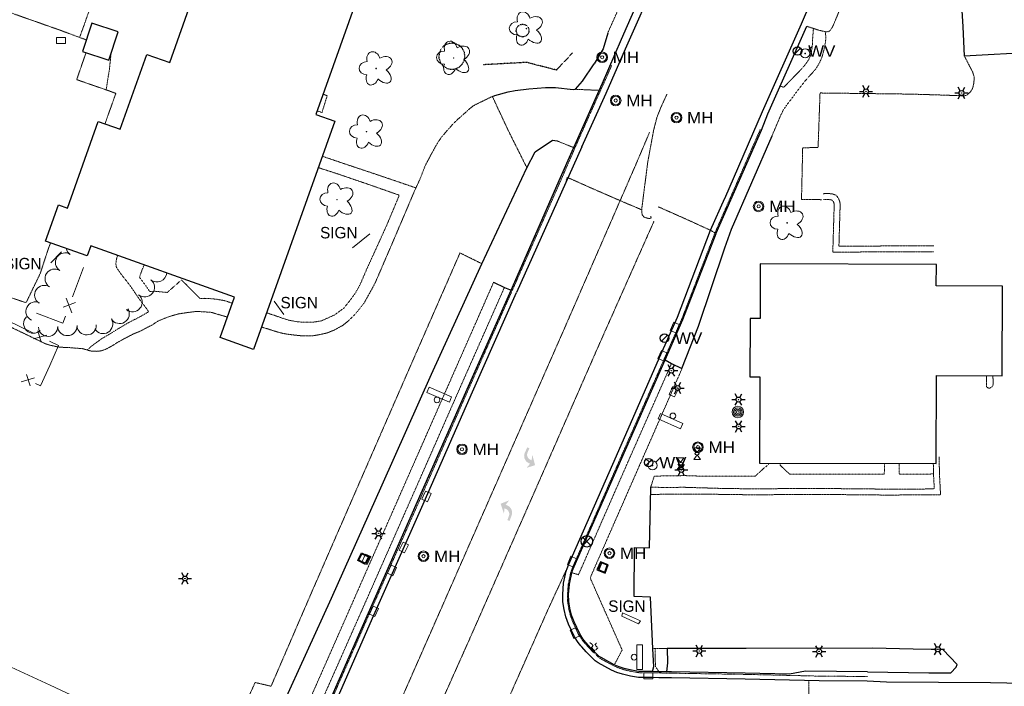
# Model space of a CAD drawing. Extents: x 386588 to 390135, y 96998 to 113606.
# Tile 9 of 92: x 387233 to 387647, y 97988 to 98268. Entities that reach past the tile are written whole.
import ezdxf
from ezdxf.enums import TextEntityAlignment as Align

# ---------------------------------------------------------------- set-up
doc = ezdxf.new("R2010")
doc.units = 0
doc.header["$MEASUREMENT"] = 0
for name, pattern in [('Wisdot1', [0.0625, 0.03125, -0.03125]), ('Wisdot2', [0.125, 0.0625, -0.0625]), ('Wisdot3', [0.1875, 0.125, -0.0625]), ('Wisdot5', [0.1, 0.05, -0.05]), ('Wisdot6', [0.375, 0.125, -0.0625, 0.03125, -0.0625, 0.03125, -0.0625])]:
    doc.linetypes.add(name, pattern=pattern)
for name, color, linetype, lineweight in [('E_BLD', 241, 'Continuous', 25), ('E_BLD_HvyDash', 241, 'Wisdot3', 25), ('E_DRN', 40, 'Continuous', 15), ('E_DTM_SlopeTop', 3, 'Wisdot1', 25), ('E_DWY', 2, 'Wisdot3', 15), ('E_LAND_Vegetation', 3, 'Continuous', 15), ('E_LTG', 21, 'Continuous', 25), ('E_MISCPROP', 30, 'Continuous', 15), ('E_MISCPROP_Railing', 30, 'Continuous', 15), ('E_PATH_Sidewalk', 2, 'Wisdot5', 15), ('E_RDWY', 21, 'Continuous', 25), ('E_RDWY_AsphConc', 200, 'Continuous', 25), ('E_RDWY_C_and_G', 21, 'Continuous', 25), ('E_RDWY_PavtEdge', 200, 'Wisdot3', 15), ('E_SGN', 21, 'Continuous', 15), ('E_SIG', 5, 'Continuous', 30), ('E_STRUCT_Joint', 200, 'Wisdot3', 15), ('E_UTL_AG', 30, 'Continuous', 15), ('E_UTL_MH', 30, 'Continuous', 15), ('E_UTL_W', 5, 'Continuous', 25), ('E_UTL_WHydrant', 4, 'Continuous', 15), ('E_WTR_FlowLine', 4, 'Wisdot6', 15), ('P_EC_Misc', 4, 'Wisdot2', 25), ('P_PM', 7, 'Continuous', 25)]:
    doc.layers.add(name, color=color, linetype=linetype, lineweight=lineweight)
doc.styles.add('Style-dot_font5', font='dot_font5.shx')

# ---------------------------------------------------------------- blocks, each defined once
blk = doc.blocks.new('BSGN')
at = {"layer": 'E_SGN', "style": 'Style-dot_font5'}
blk.add_text('SIGN', height=12, dxfattribs=at).set_placement((0.0004433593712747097, 0), align=Align.MIDDLE_CENTER)
blk = doc.blocks.new('HYD')
at = {"layer": 'E_UTL_WHydrant'}
for p, q in [((-3.83600000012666, 3.837999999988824), (-8.317000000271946, 8.317999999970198)), ((3.838999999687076, 3.837999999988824), (8.31899999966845, 8.317999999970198))]:
    blk.add_line(p, q, dxfattribs=at)
for radius in [5.484997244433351, 0.4195217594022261]:
    blk.add_circle((-0.000391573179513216, 0.0004718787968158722), radius, dxfattribs=at)
blk = doc.blocks.new('INLET')
at = {"layer": 'E_DRN', "flags": 128}
blk.add_lwpolyline([(-7.5, 10), (7.5, 10), (7.5, 0), (-7.5, 0)], close=True, dxfattribs=at)
blk = doc.blocks.new('LPOL')
at = {"layer": 'E_LTG'}
for p, q in [((-4, 0), (-1.5, 0)), ((-0.75, 1.299000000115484), (-2, 3.464000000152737)), ((0.75, 1.299000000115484), (2, 3.464000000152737)), ((1.5, 0), (4, 0)), ((-2, -3.464000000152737), (-0.75, -1.299000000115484)), ((2, -3.464000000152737), (0.75, -1.299000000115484))]:
    blk.add_line(p, q, dxfattribs=at)
for radius in [1.5, 1.5, 1.5, 0.125]:
    blk.add_circle((0, 0), radius, dxfattribs=at)
blk = doc.blocks.new('MH')
at = {"layer": 'E_UTL_MH'}
for radius in [5, 4, 1.5]:
    blk.add_circle((3.053387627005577e-05, -0.0003567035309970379), radius, dxfattribs=at)
at = {"layer": 'E_UTL_MH', "style": 'Style-dot_font5', "width": 1.111111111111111}
blk.add_text('MH', height=10.8, dxfattribs=at).set_placement((10, -0.001000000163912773), align=Align.MIDDLE_LEFT)
blk = doc.blocks.new('MTR')
at = {"layer": 'E_UTL_AG', "flags": 128}
for points in [[(-3.75, 6.495000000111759), (3.75, 6.495000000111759), (0, 1.25)], [(-3.75, -6.495000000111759), (3.75, -6.495000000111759), (0, -1.25)]]:
    blk.add_lwpolyline(points, close=True, dxfattribs=at)
at = {"layer": 'E_UTL_AG'}
blk.add_ellipse((0, 0), major_axis=(2.5, 0), ratio=0.5, dxfattribs=at)
blk = doc.blocks.new('PBX')
at = {"layer": 'E_SIG'}
for p, q in [((4.944999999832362, 5.103999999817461), (-5.132000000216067, -5.077000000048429)), ((-5.132000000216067, 5), (5.03899999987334, -5.171000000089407))]:
    blk.add_line(p, q, dxfattribs=at)
blk.add_circle((-8.966494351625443e-05, 0.0004826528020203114), 7.214024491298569, dxfattribs=at)
blk = doc.blocks.new('POLE')
at = {"layer": 'E_MISCPROP'}
for radius in [4.463423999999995, 3.347567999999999, 2.231711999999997, 1.115855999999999]:
    blk.add_circle((0.0004759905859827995, -0.00033181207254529), radius, dxfattribs=at)
blk = doc.blocks.new('SGN')
at = {"flags": 128}
blk.add_lwpolyline([(-15, 3.500000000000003), (-15, 10.5), (15, 10.5), (15, 3.499999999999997)], close=True, dxfattribs=at)
blk.add_circle((0, 0), 3.500000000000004)
blk = doc.blocks.new('SIGN')
at = {"layer": 'E_SGN', "lineweight": 13, "style": 'Style-dot_font5'}
blk.add_text('SIGN', height=12, dxfattribs=at).set_placement((0.0004433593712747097, 0), align=Align.MIDDLE_CENTER)
blk = doc.blocks.new('DTRE')
at = {"layer": 'E_LAND_Vegetation'}
blk.add_circle((-0.1836800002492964, 0), 0.1831067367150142, dxfattribs=at)
for centre, major_axis, ratio in [((-1.870302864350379, 5.319684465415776), (1.359319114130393, -4.981118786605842), 0.7828630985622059), ((4.055502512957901, 2.735869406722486), (-5.27227899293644, -2.928492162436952), 0.6919162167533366), ((-5.871854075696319, 0.1519894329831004), (4.932001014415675, -0.1226139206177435), 0.8320222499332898), ((-2.492468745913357, -5.243435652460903), (1.802061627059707, 4.856219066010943), 0.7168956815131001), ((3.542152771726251, -3.706719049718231), (-5.012431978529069, 4.581562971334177), 0.5602491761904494)]:
    blk.add_ellipse(centre, major_axis=major_axis, ratio=ratio, start_param=1.570796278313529, end_param=4.712388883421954, dxfattribs=at)
blk = doc.blocks.new('WV')
at = {"layer": 'E_UTL_W'}
blk.add_line((-2.82799999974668, -2.82799999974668), (2.828000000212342, 2.828000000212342), dxfattribs=at)
blk.add_circle((0.0003282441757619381, 0.0003653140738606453), 4, dxfattribs=at)
at = {"layer": 'E_UTL_W', "style": 'Style-dot_font5', "width": 1.111111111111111}
blk.add_text('WV', height=10.8, dxfattribs=at).set_placement((10, 0), align=Align.MIDDLE_LEFT)

msp = doc.modelspace()

# ---------------------------------------------------------------- hatches: boundary and pattern name
at = {"layer": 'P_PM', "linetype": 'Continuous', "lineweight": 25}
h = msp.add_hatch(color=7, dxfattribs=at)
edge = h.paths.add_edge_path()
edge.add_line((387447.4199958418, 98087.70032315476), (387446.5040313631, 98088.1015825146))
edge.add_line((387446.5040313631, 98088.1015825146), (387445.4651708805, 98085.7301504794))
edge.add_line((387445.4651708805, 98085.7301504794), (387445.496168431, 98085.80386614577))
edge.add_arc((387448.5016712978, 98084.48722113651), 3.281250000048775, 156.3428264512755, 246.3427839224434)
edge.add_line((387447.1850240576, 98081.48171924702), (387447.1063302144, 98081.51652578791))
edge.add_line((387447.1063302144, 98081.51652578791), (387447.7145306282, 98081.25008957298))
edge.add_line((387447.7145306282, 98081.25008957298), (387446.2209776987, 98079.49052580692))
edge.add_line((387446.2209776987, 98079.49052580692), (387449.7928917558, 98080.65622172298))
edge.add_line((387449.7928917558, 98080.65622172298), (387448.6681808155, 98085.03444913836))
edge.add_line((387448.6681808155, 98085.03444913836), (387448.3623344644, 98082.70131576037))
edge.add_line((387448.3623344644, 98082.70131576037), (387447.8377907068, 98082.93110034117))
edge.add_arc((387448.74067654, 98085.02746877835), 2.282534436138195, 156.6983504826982, 246.698917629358, ccw=False)
edge.add_line((387446.6443170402, 98085.93037536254), (387447.4199958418, 98087.70032315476))
h = msp.add_hatch(color=7, dxfattribs=at)
edge = h.paths.add_edge_path()
edge.add_line((387438.1713338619, 98057.56820494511), (387439.1110158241, 98057.22615551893))
edge.add_line((387439.1110158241, 98057.22615551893), (387439.9965817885, 98059.65899211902))
edge.add_line((387439.9965817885, 98059.65899211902), (387439.9703467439, 98059.58345027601))
edge.add_arc((387436.8870200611, 98060.70581302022), 3.281249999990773, 339.9979717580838, 429.9979292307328)
edge.add_line((387438.0093850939, 98063.78913886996), (387438.0901378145, 98063.7594199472))
edge.add_line((387438.0901378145, 98063.7594199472), (387437.4661889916, 98063.98654076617))
edge.add_line((387437.4661889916, 98063.98654076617), (387438.8445297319, 98065.83774086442))
edge.add_line((387438.8445297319, 98065.83774086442), (387435.354195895, 98064.44670286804))
edge.add_line((387435.354195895, 98064.44670286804), (387436.7557356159, 98060.14908301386))
edge.add_line((387436.7557356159, 98060.14908301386), (387436.9122201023, 98062.496968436))
edge.add_line((387436.9122201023, 98062.496968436), (387437.4503458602, 98062.30109149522))
edge.add_arc((387436.6829423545, 98060.15142749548), 2.282534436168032, -19.646504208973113, 70.3540629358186, ccw=False)
edge.add_line((387438.8325987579, 98059.38400271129), (387438.1713338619, 98057.56820494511))

# ---------------------------------------------------------------- linework, layer by layer
at = {"layer": 'E_BLD'}
for p, q in [((387296.2439999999, 98249.74200000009), (387317.23, 98308.57400000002)), ((387378.577, 98286.68999999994), (387357.632, 98227.9750000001)), ((387263.568, 98266.30899999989), (387259.628, 98254.44699999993)), ((387274.598, 98262.64500000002), (387263.568, 98266.30899999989)), ((387270.6570000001, 98250.78300000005), (387274.598, 98262.64500000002)), ((387259.628, 98254.44699999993), (387270.6570000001, 98250.78300000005)), ((387275.423, 98221.7080000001), (387286.645, 98253.16599999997)), ((387286.645, 98253.16599999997), (387296.2439999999, 98249.74200000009)), ((387253.25, 98188.58899999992), (387266.233, 98224.98600000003)), ((387266.233, 98224.98600000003), (387275.423, 98221.7080000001)), ((387365.709, 98225.09300000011), (387331.523, 98129.25900000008)), ((387357.632, 98227.9750000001), (387365.709, 98225.09300000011)), ((387244.0970000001, 98174.78399999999), (387249.4990000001, 98189.92699999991)), ((387249.4990000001, 98189.92699999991), (387253.25, 98188.58899999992)), ((387261.534, 98168.56400000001), (387244.0970000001, 98174.78399999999)), ((387263.0260000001, 98172.74600000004), (387261.534, 98168.56400000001)), ((387323.4809999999, 98151.1810000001), (387263.0260000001, 98172.74600000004)), ((387544.4639999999, 98165.21600000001), (387544.389, 98142.2479999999)), ((387618.4879999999, 98164.97699999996), (387544.4639999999, 98165.21600000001)), ((387618.4580000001, 98155.93399999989), (387618.4879999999, 98164.97699999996)), ((387646.2550000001, 98155.84499999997), (387618.4580000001, 98155.93399999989)), ((387646.1340000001, 98118.1939999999), (387646.2550000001, 98155.84499999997)), ((387317.4510000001, 98134.2790000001), (387323.4809999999, 98151.1810000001)), ((387540.2, 98142.26099999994), (387540.122, 98117.73200000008)), ((387544.389, 98142.2479999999), (387540.2, 98142.26099999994)), ((387331.523, 98129.25900000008), (387317.4510000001, 98134.2790000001)), ((387540.122, 98117.73200000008), (387544.247, 98117.71900000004)), ((387544.247, 98117.71900000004), (387544.1300000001, 98081.53099999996)), ((387618.433, 98081.29099999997), (387618.5530000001, 98118.28300000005)), ((387618.5530000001, 98118.28300000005), (387646.1340000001, 98118.1939999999)), ((387544.1300000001, 98081.53099999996), (387618.433, 98081.29099999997))]:
    msp.add_line(p, q, dxfattribs=at)
at = {"layer": 'E_BLD_HvyDash', "flags": 128}
for points in [[(387472.8769999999, 98006.22699999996), (387474.1669999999, 98004.83900000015)], [(387474.9550000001, 98005.16300000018), (387475.6359999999, 98005.96400000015)], [(387474.1669999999, 98004.83900000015), (387473.531, 98004.0669999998)], [(387473.531, 98004.0669999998), (387474.8459999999, 98002.62800000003)], [(387474.8459999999, 98002.62800000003), (387476.2489999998, 98003.8879999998)], [(387476.2489999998, 98003.8879999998), (387474.9550000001, 98005.16300000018)]]:
    msp.add_lwpolyline(points, dxfattribs=at)
at = {"layer": 'E_DTM_SlopeTop', "flags": 128}
msp.add_lwpolyline([(387465.514, 98253.75900000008), (387458.7799999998, 98246.57800000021), (387446.2749999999, 98249.78599999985), (387428.0269999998, 98248.80200000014)], dxfattribs=at)
at = {"layer": 'E_DWY', "flags": 128}
for points in [[(387184.8500000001, 98308.97799999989), (387182.841, 98301.7749999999), (387182.274, 98299.60499999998), (387181.7779999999, 98297.85899999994), (387181.2579999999, 98295.99699999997), (387180.9040000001, 98294.74399999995), (387180.662, 98293.45399999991), (387180.5830000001, 98292.44299999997), (387180.602, 98291.55499999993), (387180.845, 98290.58400000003), (387181.2919999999, 98289.74600000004), (387181.8970000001, 98288.99200000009), (387182.827, 98287.902), (387183.6910000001, 98287.179), (387184.3899999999, 98286.68599999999), (387185.6189999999, 98285.93699999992), (387186.912, 98285.03799999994), (387193.645, 98279.804), (387197.76, 98278.11499999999), (387198.7960000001, 98281.41599999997), (387249.9410000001, 98263.41100000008), (387261.2150000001, 98259.22600000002)], [(387564.023, 98264.98699999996), (387568.9820000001, 98263.36499999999), (387571.0249999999, 98262.8600000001), (387571.905, 98262.63299999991), (387572.7439999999, 98262.59700000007), (387573.639, 98263.00499999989), (387574.4310000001, 98263.97699999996), (387575.2150000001, 98265.48200000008), (387576.422, 98268.4750000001), (387583.2649999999, 98284.75099999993), (387583.8260000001, 98286.1540000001), (387585.301, 98289.5560000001), (387585.3999999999, 98290.7790000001), (387585.094, 98291.81400000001), (387584.406, 98292.52799999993), (387583.791, 98293.05199999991), (387583.227, 98293.57400000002), (387578.5889999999, 98298.62899999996)], [(387261.0919999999, 98253.9609999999), (387257.1470000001, 98242.57799999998), (387273.602, 98236.82300000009), (387269.0390000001, 98223.9850000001)], [(387630.1950000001, 98252.59000000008), (387633.719, 98245.77600000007), (387634.3810000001, 98243.69999999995), (387634.2660000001, 98241.18599999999), (387633.7, 98238.85199999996), (387632.9879999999, 98237.63500000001), (387631.399, 98236.0859999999), (387630.4609999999, 98235.804), (387629.4539999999, 98235.77200000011), (387618.976, 98236.1499999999), (387607.4369999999, 98236.48900000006), (387569.5900000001, 98236.9609999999), (387568.7709999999, 98214.13400000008), (387562.2949999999, 98213.8770000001), (387562.031, 98202.37599999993), (387561.8049999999, 98192.24200000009), (387570.3999999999, 98192.14299999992)], [(387424.172, 98231.76600000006), (387431.8490000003, 98235.50700000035)], [(387424.172, 98231.76600000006), (387422.466, 98230.48600000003), (387420.1440000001, 98228.38199999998), (387417.47, 98226.0390000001), (387415.3540000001, 98223.98099999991), (387412.5719999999, 98220.85499999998), (387410.5290000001, 98218.45100000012), (387408.997, 98216.25600000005), (387407.372, 98213.42599999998), (387405.8740000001, 98210.65899999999), (387404.544, 98208.179), (387403.7239999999, 98206.62100000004), (387402.6939999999, 98204.06400000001), (387401.6699999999, 98201.28799999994), (387399.4439999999, 98196.50699999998), (387391.423, 98177.66999999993), (387382.523, 98157.0149999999), (387378.084, 98148.95399999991), (387374.4110000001, 98144.2620000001), (387371.612, 98141.5149999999), (387369.111, 98139.40599999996), (387365.3729999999, 98137.37599999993), (387362.388, 98136.17100000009), (387359.3570000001, 98135.49099999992), (387356.807, 98135.04799999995), (387354.578, 98134.88899999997), (387351.469, 98134.98999999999), (387348.4909999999, 98135.30099999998), (387345.8940000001, 98135.63199999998), (387343.7409999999, 98135.99600000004), (387341.784, 98136.51300000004), (387339.943, 98137.06700000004), (387337.8149999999, 98137.76099999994), (387336.825, 98138.06300000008), (387334.868, 98138.63500000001)], [(387570.936, 98194.6540000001), (387573.2820000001, 98194.74900000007), (387574.814, 98194.53700000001), (387576.4950000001, 98193.94500000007), (387577.5889999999, 98192.15500000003), (387577.969, 98190.86199999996), (387578.0460000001, 98189.70500000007), (387578.0090000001, 98188.89899999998), (387577.5290000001, 98172.65100000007), (387617.4140000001, 98172.74200000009)], [(387571.0360000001, 98192.15599999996), (387573.1599999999, 98192.24200000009), (387574.2220000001, 98192.09499999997), (387574.8260000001, 98191.88299999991), (387575.2830000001, 98191.13299999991), (387575.493, 98190.42100000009), (387575.5419999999, 98189.679), (387575.5109999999, 98188.99399999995), (387574.9539999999, 98170.14400000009), (387617.4199999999, 98170.24200000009)], [(387320.5009999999, 98142.82899999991), (387313.5360000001, 98144.8629999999), (387311.767, 98144.96999999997), (387307.4939999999, 98145.2209999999), (387303.5689999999, 98144.72699999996), (387299.9480000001, 98144.17500000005), (387296.659, 98143.2479999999), (387293.9129999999, 98142.2350000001), (387291.422, 98141.21600000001), (387288.885, 98139.54499999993), (387286.3640000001, 98138.24699999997), (387283.702, 98136.85499999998), (387281.0730000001, 98135.79000000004), (387278.581, 98134.5249999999), (387276.4369999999, 98133.37599999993), (387274.398, 98132.26399999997), (387272.558, 98131.06000000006), (387270.7039999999, 98130.02600000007), (387269.0249999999, 98129.18500000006), (387267.473, 98128.65599999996), (387265.6429999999, 98128.44699999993), (387264.24, 98128.5020000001), (387263.7290000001, 98128.49200000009), (387262.2890000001, 98128.78199999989), (387261.1100000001, 98129.1399999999), (387259.6440000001, 98129.57199999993), (387257.652, 98129.72799999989), (387255.2620000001, 98129.9040000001), (387253.1969999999, 98130.09000000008), (387251.5600000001, 98130.12400000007), (387249.2109999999, 98130.30000000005), (387247.659, 98130.65500000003), (387246.581, 98130.87899999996), (387245.0360000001, 98131.294), (387244.2679999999, 98131.51300000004), (387215.6000000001, 98145.26399999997), (387186.0260000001, 98159.90500000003), (387168.5970000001, 98168.92200000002), (387160.6950000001, 98172.57799999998), (387157.375, 98174.48200000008), (387155.814, 98175.92500000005), (387155.0020000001, 98177.49200000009), (387154.5700000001, 98178.60899999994), (387154.463, 98180.31300000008), (387154.915, 98181.77300000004), (387156.017, 98182.26900000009), (387157.365, 98182.17599999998), (387158.3640000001, 98181.83499999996), (387159.122, 98181.554), (387201.1170000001, 98163.17699999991), (387227.362, 98151.71500000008), (387235.578, 98148.95999999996), (387236.1410000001, 98149.30499999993), (387236.567, 98150.29700000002), (387241.7520000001, 98161.01900000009), (387245.4240000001, 98172.10899999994), (387246.189, 98174.03799999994)], [(387639.5149999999, 98118.21500000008), (387639.5390000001, 98115.02000000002), (387639.5530000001, 98113.65699999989), (387639.8019999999, 98113.30799999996), (387640.1710000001, 98113.10400000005), (387640.605, 98113.00399999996), (387641.0760000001, 98113.04799999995), (387641.5290000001, 98113.29499999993), (387641.851, 98113.58400000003), (387642.04, 98113.875), (387642.2379999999, 98114.19299999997), (387642.3729999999, 98114.58400000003), (387642.25, 98118.206)], [(387619.639, 98084.15800000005), (387619.7919999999, 98076.94100000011), (387620.2420000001, 98068.14500000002), (387596.0549999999, 98068.1000000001), (387573.659, 98068.32000000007), (387556.4990000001, 98068.33199999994), (387543.0859999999, 98068.16599999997), (387527.5630000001, 98068.38899999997), (387510.4129999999, 98068.48200000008), (387498.3714369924, 98068.35293399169)], [(387617.199, 98081.29499999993), (387617.2930000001, 98076.85100000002), (387617.611, 98070.6399999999), (387596.0649999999, 98070.6000000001), (387573.672, 98070.82000000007), (387556.4850000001, 98070.83199999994), (387543.088, 98070.66599999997), (387527.5870000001, 98070.88899999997), (387512.676, 98071.342)]]:
    msp.add_lwpolyline(points, dxfattribs=at)
at = {"layer": 'E_LAND_Vegetation'}
for centre, radius, start, end in [((387256.6527826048, 98172.60667975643), 4.059852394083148, 192.6438638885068, 237.3325277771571), ((387252.271532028, 98165.77164012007), 4.059852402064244, 57.34785000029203, 237.3325277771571), ((387247.8902814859, 98158.93660043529), 4.059852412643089, 57.34785000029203, 237.3325277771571), ((387290.9333840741, 98161.62741118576), 4.059852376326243, 230.509038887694, 356.0293750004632), ((387243.5090309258, 98152.10156074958), 4.059852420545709, 57.34785000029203, 237.3325277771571), ((387285.7694130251, 98155.36270638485), 4.059852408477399, 230.509038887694, 50.49371666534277), ((387280.6054419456, 98149.09800155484), 4.059852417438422, 230.509038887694, 50.49371666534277), ((387239.8433540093, 98145.18140857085), 4.059852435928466, 64.91526944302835, 244.8999472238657), ((387275.1887974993, 98144.17207324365), 4.059852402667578, 211.340336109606, 31.32501388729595), ((387238.9076568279, 98140.10228496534), 4.059852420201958, 135.4480166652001, 315.4326944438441), ((387268.2541177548, 98139.95030341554), 4.059852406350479, 211.340336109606, 31.32501388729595), ((387245.1070279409, 98138.79541391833), 4.059852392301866, 182.148597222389, 2.133275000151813), ((387253.2200505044, 98139.09870934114), 4.05985239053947, 182.148597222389, 2.133275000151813), ((387261.3330730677, 98139.40200478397), 4.059852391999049, 182.148597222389, 2.133275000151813)]:
    msp.add_arc(centre, radius, start, end, dxfattribs=at)
at = {"layer": 'E_MISCPROP_Railing'}
for p, q in [((387252.7520000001, 98150.71699999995), (387255.0390000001, 98144.64100000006)), ((387256.6710000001, 98149.01699999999), (387251.4709999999, 98147.02600000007)), ((387238.9790000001, 98133.74300000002), (387244.6359999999, 98135.25499999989)), ((387240.8530000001, 98137.10899999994), (387242.1780000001, 98132.26600000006)), ((387239.3459999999, 98117.3500000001), (387233.746, 98115.63899999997)), ((387237.5919999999, 98113.91999999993), (387236.0970000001, 98118.71299999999))]:
    msp.add_line(p, q, dxfattribs=at)
at = {"layer": 'E_MISCPROP_Railing', "flags": 128}
for points in [[(387260.014, 98163.63400000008), (387255.432, 98151.348)], [(387252.4029999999, 98143.22600000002), (387251.3189999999, 98140.3189999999), (387240.297, 98144.54799999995)], [(387228.0320000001, 98141.40699999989), (387238.6510000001, 98136.20399999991)], [(387245.6699999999, 98132.76399999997), (387249.534, 98130.87100000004), (387245.801, 98122.52600000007)], [(387245.801, 98122.52600000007), (387241.952, 98113.92299999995), (387239.76, 98114.90100000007)], [(387220.3289999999, 97999.9609999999), (387246.024, 97988.19900000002), (387285.7520000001, 97969.65699999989), (387323.206, 97952.17299999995)]]:
    msp.add_lwpolyline(points, dxfattribs=at)
at = {"layer": 'E_PATH_Sidewalk', "flags": 128}
for points in [[(387480.3507948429, 98262.11361490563), (387491.4378091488, 98287.00562185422), (387507.3418297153, 98322.81963184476), (387515.3418399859, 98340.67563682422), (387516.2491427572, 98343.77345145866), (387516.5558426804, 98345.6806381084), (387516.7063146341, 98348.0233495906), (387516.8068453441, 98350.97763932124), (387516.6147661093, 98353.67792232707), (387515.6938484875, 98357.75764070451), (387515.3338494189, 98359.76664111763), (387518.6468476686, 98355.0116404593), (387527.7898513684, 98359.15364249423)], [(387265.8130000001, 98281.44999999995), (387263.148, 98273.78399999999), (387261.584, 98269.28600000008), (387260.085, 98264.96500000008), (387258.351, 98260.2890000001)], [(387549.4040000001, 98218.96799999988), (387553.0800000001, 98227.65100000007), (387554.2320000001, 98229.92699999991), (387555.8459999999, 98232.25600000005), (387557.703, 98234.64100000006), (387559.4569999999, 98237.04900000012), (387561.2250000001, 98239.34700000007), (387563.1769999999, 98241.8459999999), (387564.8589999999, 98243.79000000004), (387566.294, 98245.29700000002), (387567.7720000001, 98247.04900000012), (387568.5900000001, 98248.28300000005), (387569.358, 98249.66800000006), (387569.9939999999, 98251.02399999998), (387570.473, 98252.3189999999), (387570.9299999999, 98253.973), (387571.3959999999, 98255.75799999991), (387571.767, 98257.83499999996), (387572.0179999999, 98259.51600000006), (387571.9029999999, 98262.63400000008)], [(387566.821, 98264.07199999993), (387566.452, 98259.54799999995), (387566.436, 98257.6540000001), (387566.1810000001, 98255.65299999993), (387565.9269999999, 98254.08700000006), (387565.483, 98252.42999999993), (387564.8840000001, 98251.10199999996), (387563.9709999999, 98249.69299999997), (387562.8370000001, 98248.19999999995), (387561.5930000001, 98246.81600000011), (387559.638, 98244.82799999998), (387557.4750000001, 98242.55499999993), (387555.966, 98241), (387555.1599999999, 98240.17800000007), (387554.6410000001, 98239.706), (387554.5220000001, 98239.56799999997), (387554.2890000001, 98239.36499999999), (387552.828, 98239.83499999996)], [(387271.618, 98253.67599999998), (387271.47, 98252.45699999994), (387270.8659999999, 98246.69299999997), (387269.514, 98238.25300000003)], [(387360.652, 98236.44100000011), (387362.4350000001, 98235.84400000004), (387360.2450000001, 98228.76000000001), (387358.1669999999, 98229.47399999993)], [(387360.456, 98210.36599999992), (387368.625, 98207.58700000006), (387386.2120000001, 98201.70999999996), (387399.723, 98197.10400000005)], [(387358.75, 98205.5859999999), (387366.544, 98203.07499999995), (387381.0519999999, 98198.12199999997), (387392.746, 98194.01600000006), (387387.5360000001, 98181.5830000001), (387383.0249999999, 98171.65800000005), (387379.2490000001, 98163.402), (387376.298, 98156.55700000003), (387374.175, 98152.75900000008), (387371.9240000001, 98149.68800000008), (387369.4210000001, 98146.60499999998), (387365.6089999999, 98143.79300000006), (387359.925, 98141.2080000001), (387356.0279999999, 98140.64100000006), (387352.2290000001, 98140.65800000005), (387349.358, 98140.94999999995), (387346.466, 98141.48999999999), (387343.1910000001, 98142.51300000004), (387340.3049999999, 98143.55199999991), (387338.6329999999, 98144.08199999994), (387336.997, 98144.60400000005)], [(387274.314, 98168.71900000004), (387274.1310000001, 98168.21900000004), (387273.7520000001, 98166.652), (387273.6189999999, 98165.11899999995), (387273.8430000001, 98163.73999999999), (387274.426, 98162.83700000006), (387275.5020000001, 98161.30300000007), (387276.5419999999, 98159.91100000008), (387277.932, 98158.19800000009), (387279.3970000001, 98156.29799999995), (387280.7990000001, 98154.30000000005), (387282.2220000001, 98152.17699999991), (387283.763, 98150.00300000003), (387284.996, 98148.37999999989), (387286.125, 98146.91299999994), (387286.9029999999, 98145.86400000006), (387287.3659999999, 98145.06000000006), (387283.9720000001, 98143.10199999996), (387278.5330000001, 98140.27300000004), (387274.2239999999, 98137.69900000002), (387270.5060000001, 98135.41100000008), (387267.6850000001, 98133.78799999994), (387266.3530000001, 98132.80199999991), (387264.834, 98131.74099999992), (387263.2930000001, 98130.56400000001), (387261.5530000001, 98129.00600000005)], [(387322.585, 98148.66999999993), (387319.304, 98149.73600000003), (387315.713, 98150.3629999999), (387313.6070000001, 98150.55199999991), (387311.743, 98150.68399999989), (387310.6329999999, 98150.71600000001), (387309.936, 98150.67800000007), (387309.0249999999, 98150.58499999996), (387306.4339999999, 98153.15299999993), (387301.1899999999, 98158.44100000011), (387295.3729999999, 98153.32799999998), (387295.219, 98153.17100000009), (387290.1939999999, 98153.66100000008), (387287.811, 98153.60299999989), (387286.1429999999, 98156.07899999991), (387283.5120000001, 98159.5859999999), (387284.0209999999, 98160.98699999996), (387284.6499999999, 98162.7209999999), (387285.1329999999, 98163.81700000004), (387285.4650000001, 98164.74099999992)], [(387413.977, 98115.66500000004), (387432.3990000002, 98157.47800000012)], [(387418.3640000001, 98113.36400000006), (387436.932, 98155.304)], [(387489.037, 98082.43399999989), (387507.182, 98123.40700000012)], [(387493.6940000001, 98080.50400000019), (387511.568, 98121.17199999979)], [(387393.0640000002, 98068.2379999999), (387413.977, 98115.66500000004)], [(387397.5449999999, 98066.13599999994), (387418.3640000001, 98113.36400000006)], [(387468.0499999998, 98034.62000000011), (387489.037, 98082.43399999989)], [(387472.9619999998, 98033.29600000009), (387493.6940000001, 98080.50400000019)], [(387547.9510000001, 98081.51799999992), (387547.9539999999, 98080.85800000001), (387546.0560000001, 98079.44500000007), (387542.425, 98076.07600000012), (387530.1540000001, 98076.01000000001), (387518.595, 98076.06099999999), (387512.666, 98076.25900000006)], [(387596.7220000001, 98081.36199999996), (387596.6669999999, 98079.98600000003), (387596.5919999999, 98076.83799999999), (387587.423, 98076.82799999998), (387570.5900000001, 98076.81099999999), (387556.8060000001, 98076.92599999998), (387555.4820000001, 98078.07799999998), (387552.798, 98080.69200000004), (387552.781, 98081.50300000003)], [(387617.291, 98076.95299999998), (387612.548, 98076.86800000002), (387602.7820000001, 98076.87199999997), (387602.818, 98080.2919999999), (387602.8200000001, 98081.34100000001)], [(387498.4040000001, 98071.37000000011), (387499.912, 98076.04799999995)], [(387499.912, 98076.04799999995), (387512.6660000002, 98076.25900000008)], [(387372.3599999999, 98021.27300000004), (387393.0640000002, 98068.2379999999)], [(387498.4040000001, 98071.37000000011), (387503.7209999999, 98071.30899999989)], [(387503.7209999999, 98071.30899999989), (387512.676, 98071.34200000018)], [(387376.949, 98019.56600000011), (387397.5449999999, 98066.13599999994)], [(387465.2910000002, 98035.46400000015), (387468.0499999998, 98034.62000000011)], [(387486.4240000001, 98002.98199999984), (387472.9619999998, 98033.29600000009)], [(387352.6069999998, 97976.50100000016), (387372.3599999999, 98021.27300000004)], [(387356.8429999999, 97974.179), (387376.949, 98019.56600000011)], [(387483.1239999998, 97996.83499999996), (387486.4240000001, 98002.98199999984)]]:
    msp.add_lwpolyline(points, dxfattribs=at)
at = {"layer": 'E_RDWY'}
msp.add_line((387469.4269999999, 98214.2749999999), (387441.9834702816, 98153.1027746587, 1600.012), dxfattribs=at)
at = {"layer": 'E_RDWY', "flags": 128}
for points in [[(387469.4269999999, 98214.2749999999), (387479.686, 98236.87800000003), (387487.851, 98255.54499999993), (387501.121, 98285.56600000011), (387519.054, 98326.91299999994), (387528.787, 98349.9439999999), (387529.9639999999, 98353.49099999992), (387530.4280000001, 98355.97600000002), (387530.6440000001, 98357.78199999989), (387530.689, 98358.88400000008), (387530.0306809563, 98361.23680574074)], [(387561.7379999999, 98266.00300000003), (387576.277, 98299.581), (387584.111, 98318.61899999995), (387591.334, 98337.06300000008), (387594.9140000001, 98346.81499999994), (387595.9180000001, 98349.00499999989), (387596.8759999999, 98350.65100000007), (387597.801, 98351.75499999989), (387598.6869999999, 98352.53700000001), (387599.5449999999, 98353.20299999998), (387601.189, 98354.00099999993), (387602.3899999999, 98354.402), (387603.72, 98354.72200000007), (387604.7849999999, 98354.96900000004), (387606.382, 98354.94100000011), (387607.5120000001, 98354.82899999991), (387608.4790000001, 98354.62400000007), (387609.6610000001, 98354.36499999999), (387620.1669999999, 98350.8870000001), (387621.8559999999, 98350.39700000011), (387625.2320000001, 98349.14400000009), (387624.362, 98346.80000000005)], [(387628.926, 98276.15999999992), (387629.6359999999, 98264.76799999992), (387630.1950000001, 98252.59000000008)], [(387529.5209999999, 98192.68599999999), (387545.3559999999, 98229.19900000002), (387561.7379999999, 98266.00300000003)], [(387544.9180000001, 98221.39099999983), (387547.645, 98228.19299999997), (387564.023, 98264.98699999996)], [(387630.1939999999, 98252.62199999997), (387660.5689999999, 98254.27799999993), (387680.3899999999, 98255.45200000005), (387733.348, 98257.9169999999), (387763.0490000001, 98259.11800000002), (387786.4140000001, 98260.6129999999), (387829.6629999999, 98262.35800000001), (387837.9129999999, 98262.554)], [(387523.5041885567, 98179.39504450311), (387529.537, 98192.72200000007)], [(387668.824, 98000.40699999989), (387668.8659999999, 97988.71800000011), (387641.28, 97989.23900000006), (387597.564, 97989.48200000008), (387589.4487011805, 97989.86722365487)], [(387589.4910000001, 97993.86700000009), (387615.388, 97993.38899999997), (387624.5260000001, 97993.37199999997)]]:
    msp.add_lwpolyline(points, dxfattribs=at)
at = {"layer": 'E_RDWY_AsphConc'}
for p, q in [((387480.3507948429, 98262.11361490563, 1601.323), (387478.4178780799, 98255.46032637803)), ((387478.4178780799, 98255.46032637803), (387474.5809999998, 98249.16399999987))]:
    msp.add_line(p, q, dxfattribs=at)
at = {"layer": 'E_RDWY_AsphConc', "flags": 128}
for points in [[(387431.8489999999, 98235.50700000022), (387432.8659999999, 98235.83900000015), (387438.4745358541, 98237.48805144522), (387438.4745358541, 98237.48805144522), (387441.3900000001, 98238.04999999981), (387441.3900000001, 98238.04999999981), (387447.1234083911, 98238.68951243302), (387447.1234083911, 98238.68951243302), (387454.2280000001, 98239.2749999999), (387454.2280000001, 98239.2749999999), (387458.3768738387, 98239.25696557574), (387458.3768738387, 98239.25696557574), (387465.7800000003, 98238.37199999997), (387465.7800000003, 98238.37199999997), (387466.8730000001, 98238.51099999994), (387469.7760000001, 98241.9589999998), (387474.5809999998, 98249.16399999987)], [(387343.1809999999, 97955.46400000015), (387339.9589999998, 97957.42100000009), (387338.415, 97961.06000000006), (387336.8760000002, 97962.24200000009), (387343.852, 97980.04000000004), (387364.2489999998, 98024.82599999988), (387385.5049999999, 98072.42700000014), (387406.3420000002, 98118.8620000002), (387427.4399999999, 98165.25799999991), (387446.3659999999, 98205.56399999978), (387449.7990000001, 98212.2629999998), (387457.0830000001, 98217.20299999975), (387459.0609999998, 98216.84400000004)], [(387504.4509999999, 98124.82400000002), (387507.182, 98123.40700000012), (387511.568, 98121.17199999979), (387518.5079999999, 98138.95999999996), (387529.6359999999, 98171.89800000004), (387532.432, 98179.82700000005), (387549.4040000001, 98218.96799999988)], [(387432.3990000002, 98157.47800000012), (387436.932, 98155.304), (387439.6979999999, 98154.11599999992)], [(387499.1269999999, 97993.92299999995), (387499.719, 97996.1540000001), (387499.3309999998, 98003.5419999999), (387498.2790000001, 98025.16800000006), (387491.5040000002, 98025.45599999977), (387491.5929999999, 98046.06399999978), (387497.946, 98045.93800000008), (387498.4249999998, 98071.17499999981), (387498.4040000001, 98071.37000000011)], [(387591.6699999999, 98003.76699999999), (387538.5109999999, 98003.68699999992), (387505.2749999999, 98003.70300000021), (387505.4500000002, 97997.56099999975), (387505.0210000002, 97993.81100000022)], [(387624.612, 97993.37199999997), (387626.825, 97995.78499999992), (387627.273, 97996.88299999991), (387621.213, 98003.24099999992), (387608.7139999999, 98003.35199999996), (387591.6345982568, 98003.76694672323)]]:
    msp.add_lwpolyline(points, dxfattribs=at)
for points in [[(387380.2749999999, 98042.196), (387378.5839999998, 98038.91999999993), (387375.273, 98040.60099999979), (387376.8999999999, 98043.88599999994)], [(387379.7310000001, 98042.1540000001), (387378.3279999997, 98039.44700000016), (387375.7710000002, 98040.75400000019), (387377.037, 98043.446)], [(387479.2850000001, 98035.31399999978), (387480.5720000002, 98038.7749999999), (387477.3620000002, 98040.05700000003), (387475.7820000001, 98036.71499999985)], [(387479.0959999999, 98035.76099999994), (387480.1179999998, 98038.57599999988), (387477.372, 98039.70500000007), (387476.3870000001, 98036.8339999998)]]:
    msp.add_lwpolyline(points, close=True, dxfattribs=at)
at = {"layer": 'E_RDWY_C_and_G', "flags": 128}
for points in [[(387486.1217946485, 98259.60861505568), (387496.8268086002, 98283.93862182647)], [(387298.9377424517, 97835.24903439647), (387319.7229999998, 97882.36500000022), (387329.0580000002, 97903.70399999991), (387329.1140000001, 97903.86500000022), (387332.1660000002, 97910.72999999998), (387339.5899999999, 97927.57599999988), (387350.1510000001, 97951.45099999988), (387352.6370000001, 97956.97999999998), (387359.4369999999, 97972.38200000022), (387379.7599999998, 98018.58999999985), (387399.889, 98064.06499999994), (387421.2540000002, 98112.5129999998), (387439.6979999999, 98154.11599999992), (387460.568, 98201.3999999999), (387465.4180000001, 98212.4879999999), (387466.054, 98214.02300000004), (387476.7540000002, 98238.04900000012), (387478.1609999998, 98241.04900000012), (387486.1217946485, 98259.60861505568)], [(387589.4909999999, 97993.86700000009), (387563.4869999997, 97994.14199999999), (387556.7280000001, 97992.85399999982), (387538.0989999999, 97993.28800000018), (387507.1910000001, 97993.7790000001), (387505.0210000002, 97993.81100000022), (387501.8900000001, 97993.88400000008), (387499.1269999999, 97993.92299999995), (387493.4709999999, 97993.99899999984), (387490.3391909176, 97994.50639984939), (387487.2514616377, 97995.23551618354), (387487.2514616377, 97995.23551618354), (387485.1468345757, 97995.92972549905), (387483.1239999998, 97996.83499999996), (387483.1239999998, 97996.83499999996), (387477.5450944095, 97999.80207950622), (387477.5450944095, 97999.80207950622), (387476.8140000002, 98000.32899999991), (387476.8140000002, 98000.32899999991), (387475.9660922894, 98001.11840205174), (387475.9660922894, 98001.11840205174), (387475.534, 98001.53599999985), (387475.534, 98001.53599999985), (387473.1390595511, 98003.97515029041), (387473.1390595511, 98003.97515029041), (387471.2769999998, 98005.99399999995), (387471.2769999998, 98005.99399999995), (387470.9550220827, 98006.37245481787), (387470.9550220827, 98006.37245481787), (387469.9270000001, 98007.65599999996), (387469.9270000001, 98007.65599999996), (387468.5660438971, 98009.75344985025), (387468.5660438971, 98009.75344985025), (387466.1830000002, 98014.79999999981), (387466.1830000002, 98014.79999999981), (387465.1553026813, 98017.63258885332), (387464.4247476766, 98020.55594493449), (387464.4247476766, 98020.55594493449), (387464.0195736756, 98023.4345708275), (387463.9240000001, 98026.33999999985), (387463.9240000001, 98026.33999999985), (387464.2944061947, 98030.70499798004), (387464.2944061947, 98030.70499798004), (387465.2910000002, 98035.46400000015), (387465.2910000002, 98035.46400000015), (387465.5805020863, 98036.34705198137), (387465.5805020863, 98036.34705198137), (387466.3109999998, 98038.09800000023), (387466.3109999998, 98038.09800000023), (387486.267, 98083.6120000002), (387504.4509999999, 98124.82400000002), (387511.946, 98141.81300000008), (387525.8930000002, 98177.9419999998), (387525.915, 98178.06199999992), (387544.9180000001, 98221.39099999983)], [(387589.4487011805, 97989.86722365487), (387569.2348167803, 97990.08099146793), (387569.2348167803, 97990.08099146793), (387538.050031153, 97990.78846248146), (387507.1527139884, 97991.27929277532), (387504.9734318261, 97991.31142965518), (387501.8432207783, 97991.38441126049), (387499.0925630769, 97991.42323704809), (387493.2997527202, 97991.50107537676), (387489.9210963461, 97992.04064738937), (387486.5906124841, 97992.82444206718), (387486.5906124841, 97992.82444206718), (387484.243486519, 97993.59863942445), (387481.9875773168, 97994.6082212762), (387481.9875773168, 97994.6082212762), (387476.3340488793, 97997.61498812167), (387476.3340488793, 97997.61498812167), (387475.1221838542, 97998.48841364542), (387475.1221838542, 97998.48841364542), (387474.2509526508, 97999.29952986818), (387474.2509526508, 97999.29952986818), (387473.7746840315, 97999.7598222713), (387473.7746840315, 97999.7598222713), (387471.3310022, 98002.24861369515), (387471.3310022, 98002.24861369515), (387469.4102359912, 98004.3311133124), (387469.4102359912, 98004.3311133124), (387469.0145228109, 98004.79623701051), (387469.0145228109, 98004.79623701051), (387467.9650070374, 98006.10661831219), (387467.9650070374, 98006.10661831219), (387466.3517077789, 98008.59296910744), (387466.3517077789, 98008.59296910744), (387463.8799782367, 98013.82732803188), (387463.8799782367, 98013.82732803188), (387462.7643647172, 98016.90223575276), (387461.9713130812, 98020.07567554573), (387461.9713130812, 98020.07567554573), (387461.5288901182, 98023.21894286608), (387461.4245300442, 98026.39147757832), (387461.4245300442, 98026.39147757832), (387461.822001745, 98031.07542508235), (387461.822001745, 98031.07542508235), (387462.8777066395, 98036.11669836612), (387462.8777066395, 98036.11669836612), (387463.2491972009, 98037.24983519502), (387463.2491972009, 98037.24983519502), (387464.0252725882, 98039.11069075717), (387464.0252725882, 98039.11069075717), (387483.9785792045, 98084.61854790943), (387502.1637246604, 98125.83314395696), (387509.6349418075, 98142.7682350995), (387523.5041885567, 98179.39504450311)], [(387301.2747749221, 97834.35298016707), (387321.9188849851, 97881.39642252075), (387331.2941686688, 97902.82750752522), (387331.3432816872, 97902.96870745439), (387334.4507509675, 97909.71512737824), (387341.87700349, 97926.56623863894), (387352.4342342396, 97950.43271758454), (387354.9205963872, 97955.9625230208), (387361.7247328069, 97971.37389201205), (387382.0472538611, 98017.58080304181), (387402.1757569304, 98063.05468038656), (387423.5404640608, 98111.50201626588), (387441.9834702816, 98153.1027746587)]]:
    msp.add_lwpolyline(points, dxfattribs=at)
at = {"layer": 'E_RDWY_PavtEdge', "flags": 128}
for points in [[(387498.4529999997, 98185.18899999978), (387498.5759999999, 98184.41800000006), (387497.7080000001, 98184.20200000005), (387495.7709999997, 98184.71499999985), (387494.787, 98185.81000000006), (387494.6630000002, 98187.80599999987), (387494.719, 98188.4580000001), (387494.6822208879, 98188.54108457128), (387497.1825322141, 98208.00843840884), (387499.6919217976, 98221.54379191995), (387501.0340384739, 98226.74353186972), (387501.0340384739, 98226.74353186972), (387502.5925841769, 98230.68502774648), (387502.5925841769, 98230.68502774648), (387505.2243147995, 98236.40496813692)], [(387492.05, 98206.62400000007), (387497.966, 98220.53300000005)], [(387492.05, 98206.62400000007), (387462.1100000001, 98137.96800000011), (387432.919, 98071.65800000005), (387400.3740000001, 97997.75600000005), (387371.639, 97932.66800000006), (387346.754, 97875.93599999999), (387318.013, 97810.75699999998), (387294.6189999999, 97757.77000000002), (387272.2849999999, 97707.21600000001), (387246.841, 97649.66500000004), (387226.557, 97603.544), (387201.274, 97545.75), (387175.348, 97487.3459999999), (387150.6200000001, 97431.18699999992), (387129.0959999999, 97382.65999999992), (387111.9920000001, 97344.04799999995)], [(387499.787, 98183.07400000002), (387476.817, 98131.48399999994), (387447.5649999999, 98064.88400000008), (387423.29, 98009.88299999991), (387403.6780000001, 97965.96900000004), (387386.3230000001, 97926.49300000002), (387364.304, 97876.36599999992), (387340.9010000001, 97823.4750000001), (387316.2890000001, 97767.6810000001), (387289.757, 97707.01799999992), (387263.1869999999, 97647.0419999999), (387236.398, 97586.01600000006), (387219.307, 97547.68800000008), (387195.075, 97492.3330000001), (387169.243, 97433.89800000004), (387146.5889999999, 97383.19999999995)]]:
    msp.add_lwpolyline(points, dxfattribs=at)
at = {"layer": 'E_SGN'}
for p, q in [((387373.0220000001, 98171.87100000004), (387380.395, 98177.73099999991)), ((387250.7520000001, 98170.24300000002), (387246.2080000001, 98165.67999999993)), ((387340.1040000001, 98149.52600000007), (387344.179, 98143.92999999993))]:
    msp.add_line(p, q, dxfattribs=at)
at = {"layer": 'E_SGN', "flags": 128}
for points in [[(387486.2230000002, 98017.21299999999), (387486.5529999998, 98018.62699999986)], [(387486.5529999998, 98018.62699999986), (387494.1839999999, 98015.32500000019)], [(387493.3399999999, 98014.04399999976), (387486.2230000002, 98017.21299999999)], [(387494.1839999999, 98015.32500000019), (387493.3399999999, 98014.04399999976)]]:
    msp.add_lwpolyline(points, dxfattribs=at)
at = {"layer": 'E_STRUCT_Joint', "flags": 128}
for points in [[(387476.7540000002, 98238.04900000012), (387466.8730000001, 98238.51099999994)], [(387446.3659999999, 98205.56399999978), (387438.5970000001, 98221.07899999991), (387431.8489999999, 98235.50700000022)], [(387459.0609999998, 98216.84400000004), (387466.054, 98214.02300000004)], [(387494.6630000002, 98187.80599999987), (387493.4509999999, 98188.42499999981), (387488.9950000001, 98190.25999999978), (387474.6340000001, 98196.5), (387463.3339999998, 98201.50999999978), (387462.889, 98200.38299999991)], [(387525.8930000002, 98177.9419999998), (387523.7259999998, 98179.20299999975), (387512.5109999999, 98184.32200000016), (387501.5899999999, 98189.15899999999)], [(387313.6600000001, 97931.80700000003), (387317.3339999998, 97939.10699999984), (387323.8369999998, 97952.44900000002), (387327.6269999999, 97960.91999999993), (387327.2319999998, 97962.90100000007), (387329.3319999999, 97967.27000000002), (387328.551, 97971.24899999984), (387325.122, 97972.97899999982), (387330.4720000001, 97985.71900000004), (387332.165, 97989.35999999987), (387338.8509999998, 97987.81099999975), (387355.7259999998, 98026.8450000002), (387377.4920000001, 98076.72399999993), (387397.7280000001, 98122.97599999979), (387418.2570000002, 98169.77000000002), (387427.4399999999, 98165.25799999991)], [(387417.73, 97934.39199999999), (387422.7459999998, 97946.35300000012), (387435.2970000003, 97975.1830000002), (387445.6209999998, 97998.32400000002), (387455.1319999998, 98019.75199999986), (387462.9359999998, 98036.66399999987)], [(387505.2749999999, 98003.70300000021), (387500.2409999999, 98003.69900000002), (387499.3309999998, 98003.5419999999)], [(387564.5150000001, 97949.45200000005), (387564.7689999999, 97969.2919999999), (387564.9189999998, 97990.04900000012)]]:
    msp.add_lwpolyline(points, dxfattribs=at)
at = {"layer": 'E_WTR_FlowLine', "flags": 128}
for points in [[(387299.4239957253, 97835.46576104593), (387320.1896255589, 97882.15917728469), (387329.533185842, 97903.51774534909), (387329.5886862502, 97903.67730902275), (387332.6323572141, 97910.5235741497), (387340.0565487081, 97927.37000867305), (387350.6167797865, 97951.24327039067), (387353.1028536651, 97956.77243470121), (387359.9036974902, 97972.1763459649), (387380.2265997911, 98018.38412382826), (387400.3554984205, 98063.8588948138), (387421.720438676, 98112.3067593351), (387440.1644051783, 98153.90968377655), (387461.0349160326, 98201.19484119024), (387465.8872520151, 98212.28818168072), (387466.5226032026, 98213.82161575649), (387477.2178577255, 98237.83696016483), (387478.6255358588, 98240.83840607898), (387482.0531771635, 98248.66643827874)], [(387589.4697448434, 97991.85711238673), (387566.3752779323, 97992.10134321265), (387560.5525203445, 97992.25476172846), (387538.0890103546, 97992.77809434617), (387507.1831896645, 97993.26905972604), (387505.011296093, 97993.30108764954), (387501.880457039, 97993.3740838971), (387499.1199748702, 97993.4130483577), (387493.4357568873, 97993.48942752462), (387490.2537474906, 97994.00340783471), (387487.1166484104, 97994.7436570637), (387487.1166484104, 97994.7436570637), (387484.9625515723, 97995.45418393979), (387482.8921697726, 97996.38073714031), (387482.8921697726, 97996.38073714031), (387477.2980411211, 97999.35591286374), (387477.2980411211, 97999.35591286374), (387476.4688695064, 97999.95352038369), (387476.4688695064, 97999.95352038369), (387475.6162038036, 98000.74735212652), (387475.6162038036, 98000.74735212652), (387475.1750995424, 98001.17365974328), (387475.1750995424, 98001.17365974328), (387472.7702158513, 98003.6229368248), (387472.7702158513, 98003.6229368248), (387470.8961801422, 98005.65477111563), (387470.8961801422, 98005.65477111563), (387470.5591602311, 98006.0509063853), (387470.5591602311, 98006.0509063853), (387469.5267534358, 98007.33992613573), (387469.5267534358, 98007.33992613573), (387468.1143193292, 98009.51671177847), (387468.1143193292, 98009.51671177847), (387465.7131835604, 98014.60157491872), (387465.7131835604, 98014.60157491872), (387464.6675513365, 98017.48359682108), (387463.924247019, 98020.45796997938), (387463.924247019, 98020.45796997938), (387463.5114742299, 98023.39058272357), (387463.4141081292, 98026.35050142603), (387463.4141081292, 98026.35050142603), (387463.7900356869, 98030.7805651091), (387463.7900356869, 98030.7805651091), (387464.7986881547, 98035.59715046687), (387464.7986881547, 98035.59715046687), (387465.1049158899, 98036.53121975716), (387465.1049158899, 98036.53121975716), (387465.8447220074, 98038.30461263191), (387465.8447220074, 98038.30461263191), (387485.8001621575, 98083.8173357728), (387503.9843957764, 98125.0298652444), (387511.4745441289, 98142.00786796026), (387525.3999888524, 98178.08103010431), (387525.4240766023, 98178.21241783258), (387544.4509442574, 98221.59583879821)], [(387500.398, 97996.08199999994), (387500.2409999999, 98003.69900000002)], [(387501.8900000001, 97993.88400000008), (387500.398, 97996.08199999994)]]:
    msp.add_lwpolyline(points, dxfattribs=at)
at = {"layer": 'P_EC_Misc', "flags": 128}
for points in [[(387442.692508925, 98265.102998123), (387443.6894375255, 98265.71974922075), (387444.8536335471, 98265.85721257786), (387445.9667903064, 98265.48961146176), (387445.9667903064, 98265.48961146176), (387446.8204895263, 98264.68540879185), (387447.2539340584, 98263.59560599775), (387447.1857689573, 98262.42475254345), (387446.6287884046, 98261.39261061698), (387446.6287884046, 98261.39261061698), (387445.6169905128, 98260.66252153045), (387444.3852207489, 98260.46375458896), (387443.1951338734, 98260.83853222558), (387442.299530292, 98261.70724349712), (387441.8886557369, 98262.88535518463), (387442.0497889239, 98264.12261067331)], [(387442.0497889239, 98264.12261067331), (387442.0497889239, 98264.12261067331)], [(387412.7487753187, 98247.30160331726), (387414.4638581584, 98246.90177651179), (387416.2174055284, 98247.06438721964), (387417.8297212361, 98247.77277177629), (387419.1355819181, 98248.95433789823), (387420.001168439, 98250.48800363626), (387420.3377791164, 98252.21660534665), (387420.3377791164, 98252.21660534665), (387420.3377791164, 98252.21660534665), (387420.1109058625, 98253.96304877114), (387419.3437822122, 98255.5483113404), (387418.1150240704, 98256.8099331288), (387416.55055629, 98257.61862137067), (387414.8107077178, 98257.89150056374), (387413.0737804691, 98257.60060566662), (387413.0737804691, 98257.60060566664), (387413.0737804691, 98257.60060566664), (387411.4094676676, 98256.6915731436), (387410.1527066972, 98255.2714220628), (387409.4528367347, 98253.50890702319), (387409.3930223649, 98251.61346526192), (387409.9803712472, 98249.81032951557), (387411.1450895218, 98248.31376392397)], [(387412.7487753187, 98247.30160331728), (387412.7487753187, 98247.30160331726)]]:
    msp.add_lwpolyline(points, close=True, dxfattribs=at)

# ---------------------------------------------------------------- block references
at = {"layer": 'E_DRN', "xscale": 0.25, "yscale": 0.25, "zscale": 0.25}
msp.add_blockref('INLET', (387250.5104109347, 98257.72176652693), dxfattribs=at)
for p, rotation in [((387509.6939897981, 98137.96939840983), 67.2554057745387), ((387504.4866026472, 98126.143448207), 66.19447163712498), ((387509.237, 98110.99099999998), 64.95489676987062), ((387403.0195925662, 98068.02005848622), 245.7054901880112), ((387393.5199531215, 98046.60735563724), 244.5441973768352), ((387379.9998476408, 98040.54479486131), 64.21054780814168), ((387388.526, 98036.94899999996), 245.588276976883), ((387466.4414094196, 98039.63994360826), 66.40850344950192), ((387479.6101043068, 98037.17705051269), 67.25815396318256), ((387380.947, 98019.77499999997), 245.3699946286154), ((387467.6047449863, 98010.59056911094), 113.4717138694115), ((387497.465, 97993.38700000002), 179.6654225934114)]:
    msp.add_blockref('INLET', p, dxfattribs=dict(at, rotation=rotation))
at = {"layer": 'E_LAND_Vegetation', "xscale": 0.6769248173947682, "yscale": 0.6769248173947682, "zscale": 0.6769248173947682}
for p in [(387446.2978121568, 98264.00261115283), (387415.7168005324, 98251.66560465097), (387383.125, 98247.246), (387379.074, 98220.718), (387366.678, 98192.15), (387555.883, 98182.387)]:
    msp.add_blockref('DTRE', p, dxfattribs=at)
at = {"layer": 'E_LTG', "xscale": 0.692840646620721, "yscale": 0.692840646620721, "zscale": 0.692840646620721}
for p in [(387588.901, 98237.646), (387629.067, 98236.95), (387507.108, 98120.354), (387509.733, 98113.046), (387535.312, 98108.193), (387535.388, 98096.909), (387511.296, 98078.627), (387384.036, 98051.96), (387302.663, 98033.034), (387619.099, 98003.328), (387518.866, 98002.597), (387569.21, 98002.395)]:
    msp.add_blockref('LPOL', p, dxfattribs=at)
at = {"layer": 'E_MISCPROP', "xscale": 0.5377037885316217, "yscale": 0.5377037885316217, "zscale": 0.5377037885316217}
msp.add_blockref('POLE', (387535.037, 98102.957), dxfattribs=at)
at = {"layer": 'E_SGN', "xscale": 0.3999999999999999, "yscale": 0.3999999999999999, "zscale": 0.3999999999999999}
for name, p in [('SIGN', (387367.297163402, 98178.28874062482)), ('SIGN', (387234.498, 98165.287)), ('SIGN', (387350.6717326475, 98148.9057861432)), ('BSGN', (387488.4123693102, 98021.43341426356))]:
    msp.add_blockref(name, p, dxfattribs=at)
at = {"layer": 'E_SGN', "xscale": 0.3428571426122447, "yscale": 0.3428571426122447, "zscale": 0.3428571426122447}
for p, rotation in [((387408.583, 98108.047), 336.7556190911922), ((387507.7560000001, 98101.338), 156.1137171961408), ((387491.403, 97999.99900000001), 270)]:
    msp.add_blockref('SGN', p, dxfattribs=dict(at, rotation=rotation))
at = {"layer": 'E_SIG', "xscale": 0.3326853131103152, "yscale": 0.3326853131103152, "zscale": 0.3326853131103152}
msp.add_blockref('PBX', (387471.548, 98048.657), dxfattribs=at)
at = {"layer": 'E_UTL_AG', "xscale": 0.3695150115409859, "yscale": 0.3695150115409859, "zscale": 0.3695150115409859}
for p in [(387517.896, 98085.481), (387510.965, 98081.291)]:
    msp.add_blockref('MTR', p, dxfattribs=at)
at = {"layer": 'E_UTL_MH', "xscale": 0.4444444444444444, "yscale": 0.4444444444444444, "zscale": 0.4444444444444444}
for p in [(387478.012, 98251.948), (387483.708, 98233.816), (387509.2515, 98226.606), (387543.766, 98189.323), (387419.105, 98087.305), (387518.264, 98088.184), (387402.912, 98042.39), (387481.078, 98043.648)]:
    msp.add_blockref('MH', p, dxfattribs=at)
at = {"layer": 'E_UTL_W', "xscale": 0.4444444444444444, "yscale": 0.4444444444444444, "zscale": 0.4444444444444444}
for p in [(387560.115, 98254.575), (387504.192, 98133.998), (387497.565, 98081.731)]:
    msp.add_blockref('WV', p, dxfattribs=at)
at = {"layer": 'E_UTL_WHydrant', "xscale": 0.3477624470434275, "yscale": 0.3477624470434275, "zscale": 0.3477624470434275}
for p in [(387563.333, 98253.565), (387499.183, 98080.522)]:
    msp.add_blockref('HYD', p, dxfattribs=at)

doc.saveas('drawing.dxf')
